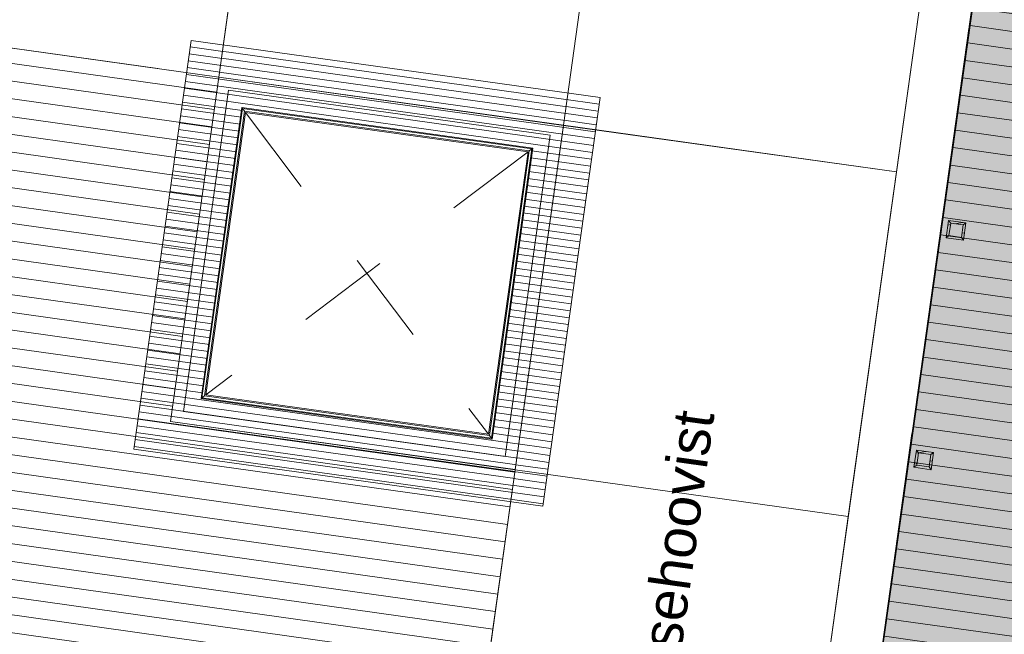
# Model space of a CAD drawing. Header units: millimetres. Extents: x 74467 to 235410, y -65 to 114857.
# Tile 164 of 256: x 113358 to 121847, y 78002 to 83304. Entities that reach past the tile are written whole.
import ezdxf

# ---------------------------------------------------------------- set-up
doc = ezdxf.new("R2010")
doc.units = ezdxf.units.MM
doc.header["$MEASUREMENT"] = 0
for name, pattern in [('Kriipsjoon', [3527.298, 2469.2356, -1058.0624]), ('VIKATKO', [1600, 800, -800]), ('Wipeout_Contour', [1000, 0, -1000])]:
    doc.linetypes.add(name, pattern=pattern)
for name, color, linetype in [('00 Kunstikonkursi LÜ jaoks asendi 2D', 7, 'Continuous'), ('00 Vaatetähis plaanil.AR', 7, 'Continuous'), ('1253 Terrassipostid.AR', 7, 'Continuous'), ('1253 Välisterrassid.AR', 7, 'Continuous')]:
    doc.layers.add(name, color=color, linetype=linetype)
doc.styles.add('GENERATED_STYLE_3', font='txt')
pattern_1 = [(10, (0, 0), (-15.628336, 88.632695), [])]

# ---------------------------------------------------------------- blocks, each defined once
blk = doc.blocks.new('Slab_2_1', base_point=(97924.2, 91486.6))
at = {"layer": '1253 Välisterrassid.AR', "linetype": 'Continuous', "lineweight": 13, "true_color": 0xcdcecd}
h = blk.add_hatch(dxfattribs=at)
h.set_pattern_fill('Põrandalaud_0001', color=254, style=0, pattern_type=2)
h.set_pattern_definition([(352, (109408.39, 80356.21), (21.1543, 150.5207), [])])
h.paths.add_polyline_path([(97924.2, 91486.6), (94848.5, 69601.6), (97576.7, 69218.2), (100269, 88374.9), (121846.9, 85342.4), (119898.5, 71478.6), (121636.4, 71234.4), (123968.3, 87826.3)])
at = {"layer": '1253 Välisterrassid.AR', "color": 7, "linetype": 'Continuous', "lineweight": 13, "flags": 128}
blk.add_lwpolyline([(97924.2, 91486.6), (123968.3, 87826.3), (121636.4, 71234.4), (119898.5, 71478.6), (121846.9, 85342.4), (100269, 88374.9), (97576.7, 69218.2), (94848.5, 69601.6)], close=True, dxfattribs=at)
blk = doc.blocks.new('Column_20_1', base_point=(121491, 81408.6))
at = {"layer": '1253 Terrassipostid.AR', "linetype": 'Continuous', "lineweight": 13, "true_color": 0x8c8d8c}
h = blk.add_hatch(dxfattribs=at)
h.set_pattern_fill('Puit_0001', color=252, style=0, pattern_type=2)
h.set_pattern_definition(pattern_1)
h.paths.add_polyline_path([(121367.6, 81572.4), (121346.7, 81423.8), (121370.4, 81441.7), (121385.5, 81548.7)])
h = blk.add_hatch(dxfattribs=at)
h.set_pattern_fill('Puit_0001', color=252, style=0, pattern_type=2)
h.set_pattern_definition(pattern_1)
h.paths.add_polyline_path([(121516.1, 81551.5), (121367.6, 81572.4), (121385.5, 81548.7), (121492.4, 81533.6)])
h = blk.add_hatch(dxfattribs=at)
h.set_pattern_fill('Puit_0001', color=252, style=0, pattern_type=2)
h.set_pattern_definition(pattern_1)
h.paths.add_polyline_path([(121495.2, 81403), (121516.1, 81551.5), (121492.4, 81533.6), (121477.4, 81426.7)])
h = blk.add_hatch(dxfattribs=at)
h.set_pattern_fill('Puit_0001', color=252, style=0, pattern_type=2)
h.set_pattern_definition(pattern_1)
h.paths.add_polyline_path([(121346.7, 81423.8), (121495.2, 81403), (121477.4, 81426.7), (121370.4, 81441.7)])
at = {"layer": '1253 Terrassipostid.AR', "color": 7, "linetype": 'Continuous', "lineweight": 13, "flags": 128}
for points in [[(121367.6, 81572.4), (121346.7, 81423.8)], [(121516.1, 81551.5), (121367.6, 81572.4)], [(121367.6, 81572.4), (121385.5, 81548.7)], [(121370.4, 81441.7), (121385.5, 81548.7)], [(121385.5, 81548.7), (121492.4, 81533.6)], [(121492.4, 81533.6), (121477.4, 81426.7)], [(121516.1, 81551.5), (121492.4, 81533.6)], [(121495.2, 81403), (121516.1, 81551.5)], [(121346.7, 81423.8), (121370.4, 81441.7)], [(121346.7, 81423.8), (121495.2, 81403)], [(121477.4, 81426.7), (121370.4, 81441.7)], [(121477.4, 81426.7), (121495.2, 81403)]]:
    blk.add_lwpolyline(points, dxfattribs=at)
blk = doc.blocks.new('Column_22_1', base_point=(121212.6, 79428.1))
at = {"layer": '1253 Terrassipostid.AR', "linetype": 'Continuous', "lineweight": 13, "true_color": 0x8c8d8c}
h = blk.add_hatch(dxfattribs=at)
h.set_pattern_fill('Puit_0001', color=252, style=0, pattern_type=2)
h.set_pattern_definition(pattern_1)
h.paths.add_polyline_path([(121089.2, 79591.8), (121068.4, 79443.3), (121092.1, 79461.2), (121107.1, 79568.1)])
h = blk.add_hatch(dxfattribs=at)
h.set_pattern_fill('Puit_0001', color=252, style=0, pattern_type=2)
h.set_pattern_definition(pattern_1)
h.paths.add_polyline_path([(121237.8, 79571), (121089.2, 79591.8), (121107.1, 79568.1), (121214.1, 79553.1)])
h = blk.add_hatch(dxfattribs=at)
h.set_pattern_fill('Puit_0001', color=252, style=0, pattern_type=2)
h.set_pattern_definition(pattern_1)
h.paths.add_polyline_path([(121216.9, 79422.4), (121237.8, 79571), (121214.1, 79553.1), (121199, 79446.2)])
h = blk.add_hatch(dxfattribs=at)
h.set_pattern_fill('Puit_0001', color=252, style=0, pattern_type=2)
h.set_pattern_definition(pattern_1)
h.paths.add_polyline_path([(121068.4, 79443.3), (121216.9, 79422.4), (121199, 79446.2), (121092.1, 79461.2)])
at = {"layer": '1253 Terrassipostid.AR', "color": 7, "linetype": 'Continuous', "lineweight": 13, "flags": 128}
for points in [[(121089.2, 79591.8), (121068.4, 79443.3)], [(121237.8, 79571), (121089.2, 79591.8)], [(121089.2, 79591.8), (121107.1, 79568.1)], [(121092.1, 79461.2), (121107.1, 79568.1)], [(121107.1, 79568.1), (121214.1, 79553.1)], [(121214.1, 79553.1), (121199, 79446.2)], [(121237.8, 79571), (121214.1, 79553.1)], [(121216.9, 79422.4), (121237.8, 79571)], [(121068.4, 79443.3), (121092.1, 79461.2)], [(121199, 79446.2), (121092.1, 79461.2)], [(121068.4, 79443.3), (121216.9, 79422.4)], [(121199, 79446.2), (121216.9, 79422.4)]]:
    blk.add_lwpolyline(points, dxfattribs=at)

msp = doc.modelspace()

# ---------------------------------------------------------------- block references
at = {"layer": '1253 Välisterrassid.AR', "color": 7, "linetype": 'Continuous', "lineweight": 13}
msp.add_blockref('Slab_2_1', (97924.2, 91486.6), dxfattribs=at)

# ---------------------------------------------------------------- next in the draw order: wipeouts: each hides what was drawn before it
at = {"color": 254, "linetype": 'Wipeout_Contour', "lineweight": 0, "ltscale": 1106957.325690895}
msp.add_wipeout([(86371.6, 105811.4), (85252, 103464.9), (118693.5, 103518.1), (139774.1, 103480.6), (139783.7, 82997), (142852.8, 81554), (142830.8, 105959.2)], dxfattribs=at).dxf.layer = '00 Kunstikonkursi LÜ jaoks asendi 2D'

# ---------------------------------------------------------------- next in the draw order: wipeouts: each hides what was drawn before it
at = {"color": 254, "linetype": 'Wipeout_Contour', "lineweight": 0, "ltscale": 975994.700803}
msp.add_wipeout([(114658.8, 79838.6), (115075.3, 82808.9), (112104.2, 83225.2), (111688.1, 80254.6), (111272.1, 77283.5), (117214.2, 76450.8), (117630.2, 79421.8)], dxfattribs=at).dxf.layer = '00 Kunstikonkursi LÜ jaoks asendi 2D'

# ---------------------------------------------------------------- next in the draw order: hatches: boundary and pattern name
at = {"layer": '00 Kunstikonkursi LÜ jaoks asendi 2D', "linetype": 'Continuous', "lineweight": 13, "true_color": 0xe1d3c2}
h = msp.add_hatch(dxfattribs=at)
h.set_pattern_fill('Põrandalaud_0001', color=254, style=0, pattern_type=2)
h.set_pattern_definition([(352, (0, 0), (21.15431, 150.52075), [])])
h.paths.add_polyline_path([(114658.8, 79838.6), (115075.3, 82808.9), (112104.2, 83225.2), (111688.1, 80254.6), (111272.1, 77283.5), (117214.2, 76450.8), (117630.2, 79421.8)])

# ---------------------------------------------------------------- next in the draw order: linework, layer by layer
at = {"layer": '00 Kunstikonkursi LÜ jaoks asendi 2D', "color": 63, "linetype": 'Continuous', "lineweight": 13, "true_color": 0xbcc992}
for p, q in [((115075.3, 82808.9), (112104.2, 83225.2)), ((114658.8, 79838.6), (115075.3, 82808.9)), ((117630.2, 79421.8), (114658.8, 79838.6)), ((117214.2, 76450.8), (117630.2, 79421.8))]:
    msp.add_line(p, q, dxfattribs=at)
at = {"layer": '00 Kunstikonkursi LÜ jaoks asendi 2D', "color": 7, "linetype": 'Continuous', "lineweight": 13, "flags": 128}
msp.add_lwpolyline([(114658.8, 79838.6), (115075.3, 82808.9), (112104.2, 83225.2), (111688.1, 80254.6), (111272.1, 77283.5), (117214.2, 76450.8), (117630.2, 79421.8)], close=True, dxfattribs=at)
msp.add_lwpolyline([(114658.8, 79838.6), (115075.3, 82808.9), (112104.2, 83225.2), (111688.1, 80254.6), (111272.1, 77283.5), (117214.2, 76450.8), (117630.2, 79421.8)], close=True, dxfattribs=at)
msp.add_lwpolyline([(114658.8, 79838.6), (115075.3, 82808.9), (112104.2, 83225.2), (111688.1, 80254.6), (111272.1, 77283.5), (117214.2, 76450.8), (117630.2, 79421.8)], close=True, dxfattribs=at)
msp.add_lwpolyline([(114658.8, 79838.6), (115075.3, 82808.9), (112104.2, 83225.2), (111688.1, 80254.6), (111272.1, 77283.5), (117214.2, 76450.8), (117630.2, 79421.8)], close=True, dxfattribs=at)

# ---------------------------------------------------------------- next in the draw order: wipeouts: each hides what was drawn before it
at = {"color": 254, "linetype": 'Wipeout_Contour', "lineweight": 0, "ltscale": 1079437.669537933}
msp.add_wipeout([(97704, 70132.8), (98144.5, 70071.1), (100635.8, 87858.8), (121333.8, 84960), (118963.7, 68037.1), (119411.7, 68027.3), (121836.4, 85338.7), (100257, 88361.1)], dxfattribs=at).dxf.layer = '00 Kunstikonkursi LÜ jaoks asendi 2D'

# ---------------------------------------------------------------- next in the draw order: linework, layer by layer
at = {"layer": '00 Kunstikonkursi LÜ jaoks asendi 2D', "color": 63, "linetype": 'Continuous', "lineweight": 13, "true_color": 0xbcc992}
for p, q in [((119411.7, 68027.3), (121836.4, 85338.7)), ((121333.8, 84960), (118963.7, 68037.1))]:
    msp.add_line(p, q, dxfattribs=at)
at = {"layer": '00 Kunstikonkursi LÜ jaoks asendi 2D', "color": 7, "linetype": 'Continuous', "lineweight": 13}
for p, q in [((114921.9, 80037.1), (114952.4, 80060.1)), ((114921.9, 80037.1), (114952.4, 80060.1)), ((114921.9, 80037.1), (114952.4, 80060.1)), ((114921.9, 80037.1), (114952.4, 80060.1)), ((114952.4, 80060.1), (114921.9, 80037.1)), ((114952.4, 80060.1), (114921.9, 80037.1)), ((114952.4, 80060.1), (114921.9, 80037.1)), ((114952.4, 80060.1), (114921.9, 80037.1)), ((117408.2, 79716.2), (114952.4, 80060.1)), ((117408.2, 79716.2), (114952.4, 80060.1)), ((117408.2, 79716.2), (114952.4, 80060.1)), ((117408.2, 79716.2), (114952.4, 80060.1)), ((114921.9, 80037.1), (117431.1, 79685.7)), ((114921.9, 80037.1), (117431.1, 79685.7)), ((114921.9, 80037.1), (117431.1, 79685.7)), ((114921.9, 80037.1), (117431.1, 79685.7)), ((117431.1, 79685.7), (117408.2, 79716.2)), ((117431.1, 79685.7), (117408.2, 79716.2)), ((117431.1, 79685.7), (117408.2, 79716.2)), ((117431.1, 79685.7), (117408.2, 79716.2)), ((117408.2, 79716.2), (117431.1, 79685.7)), ((117408.2, 79716.2), (117431.1, 79685.7)), ((117408.2, 79716.2), (117431.1, 79685.7)), ((117408.2, 79716.2), (117431.1, 79685.7))]:
    msp.add_line(p, q, dxfattribs=at)
at = {"layer": '00 Kunstikonkursi LÜ jaoks asendi 2D', "color": 7, "linetype": 'Continuous', "lineweight": 13, "flags": 128}
msp.add_lwpolyline([(114952.4, 80060.1), (114921.9, 80037.1), (117431.1, 79685.7), (117408.2, 79716.2)], close=True, dxfattribs=at)

# ---------------------------------------------------------------- next in the draw order: block references
at = {"layer": '1253 Terrassipostid.AR', "color": 7, "lineweight": 15}
for name, p in [('Column_20_1', (121491, 81408.6)), ('Column_22_1', (121212.6, 79428.1))]:
    msp.add_blockref(name, p, dxfattribs=at)

# ---------------------------------------------------------------- next in the draw order: wipeouts: each hides what was drawn before it
at = {"color": 254, "linetype": 'Wipeout_Contour', "lineweight": 0, "ltscale": 568115.797514}
msp.add_wipeout([(120085.8, 76049.1), (120501.9, 79020), (117630.2, 79421.8), (117214.2, 76451.3)], dxfattribs=at).dxf.layer = '00 Kunstikonkursi LÜ jaoks asendi 2D'

# ---------------------------------------------------------------- next in the draw order: linework, layer by layer
at = {"layer": '00 Kunstikonkursi LÜ jaoks asendi 2D', "color": 63, "linetype": 'Continuous', "lineweight": 13, "true_color": 0xbcc992}
for p, q in [((117630.2, 79421.8), (117214.2, 76451.3)), ((120501.9, 79020), (117630.2, 79421.8)), ((120085.8, 76049.1), (120501.9, 79020))]:
    msp.add_line(p, q, dxfattribs=at)

# ---------------------------------------------------------------- next in the draw order: wipeouts: each hides what was drawn before it
at = {"color": 254, "linetype": 'Wipeout_Contour', "lineweight": 0, "ltscale": 576083.871326}
msp.add_wipeout([(120501.9, 79020.1), (120918, 81991), (118046.3, 82392.8), (117630.3, 79422.3)], dxfattribs=at).dxf.layer = '00 Kunstikonkursi LÜ jaoks asendi 2D'

# ---------------------------------------------------------------- next in the draw order: linework, layer by layer
at = {"layer": '00 Kunstikonkursi LÜ jaoks asendi 2D', "color": 63, "linetype": 'Continuous', "lineweight": 13, "true_color": 0xbcc992}
for p, q in [((118046.3, 82392.8), (117630.3, 79422.3)), ((120918, 81991), (118046.3, 82392.8)), ((120501.9, 79020.1), (120918, 81991)), ((117630.3, 79422.3), (120501.9, 79020.1))]:
    msp.add_line(p, q, dxfattribs=at)
at = {"layer": '00 Kunstikonkursi LÜ jaoks asendi 2D', "color": 7, "linetype": 'Continuous', "lineweight": 13}
for p, q in [((117431.1, 79685.7), (117782.6, 82195.2)), ((117431.1, 79685.7), (117782.6, 82195.2)), ((117431.1, 79685.7), (117782.6, 82195.2)), ((117431.1, 79685.7), (117782.6, 82195.2)), ((117782.6, 82195.2), (117752.1, 82172.2)), ((117782.6, 82195.2), (117752.1, 82172.2)), ((117782.6, 82195.2), (117752.1, 82172.2)), ((117782.6, 82195.2), (117752.1, 82172.2)), ((117752.2, 82172.2), (117782.7, 82195.2)), ((117752.2, 82172.2), (117782.7, 82195.2)), ((117752.2, 82172.2), (117782.7, 82195.2)), ((117752.2, 82172.2), (117782.7, 82195.2)), ((117752.1, 82172.2), (117408.2, 79716.2)), ((117752.1, 82172.2), (117408.2, 79716.2)), ((117752.1, 82172.2), (117408.2, 79716.2)), ((117752.1, 82172.2), (117408.2, 79716.2))]:
    msp.add_line(p, q, dxfattribs=at)
at = {"layer": '00 Kunstikonkursi LÜ jaoks asendi 2D', "color": 7, "linetype": 'VIKATKO', "lineweight": 13}
msp.add_line((117741, 82163.7), (114963.6, 80068.7), dxfattribs=at)
at = {"layer": '00 Kunstikonkursi LÜ jaoks asendi 2D', "color": 7, "linetype": 'Continuous', "lineweight": 13, "flags": 128}
msp.add_lwpolyline([(117782.6, 82195.2), (117752.1, 82172.2), (117408.2, 79716.2), (117431.1, 79685.7)], close=True, dxfattribs=at)
at = {"layer": '00 Kunstikonkursi LÜ jaoks asendi 2D', "color": 7, "linetype": 'Kriipsjoon', "lineweight": 13, "flags": 128}
msp.add_lwpolyline([(111272.1, 77283.5), (117214.5, 76451.2), (117630.2, 79421.8)], dxfattribs=at)

# ---------------------------------------------------------------- next in the draw order: texts
at = {"layer": '00 Vaatetähis plaanil.AR', "color": 7, "linetype": 'Continuous', "lineweight": 13, "insert": (118271.6, 74756.5), "char_height": 350, "attachment_point": 1, "rotation": 82, "style": 'GENERATED_STYLE_3'}
msp.add_mtext('\\A1;{\\pql;\\fArial|b0|i0|c0|p34;Läänevaade sisehoovist}', dxfattribs=at)

# ---------------------------------------------------------------- next in the draw order: wipeouts: each hides what was drawn before it
at = {"color": 254, "linetype": 'Wipeout_Contour', "lineweight": 0, "ltscale": 575607.353415}
msp.add_wipeout([(115491.4, 85779.9), (115075.3, 82808.9), (118046.3, 82392.8), (118462.5, 85363.8)], dxfattribs=at).dxf.layer = '00 Kunstikonkursi LÜ jaoks asendi 2D'

# ---------------------------------------------------------------- next in the draw order: linework, layer by layer
at = {"layer": '00 Kunstikonkursi LÜ jaoks asendi 2D', "color": 63, "linetype": 'Continuous', "lineweight": 13, "true_color": 0xbcc992}
for p, q in [((115491.4, 85779.9), (115075.3, 82808.9)), ((118046.3, 82392.8), (118462.5, 85363.8)), ((115075.3, 82808.9), (118046.3, 82392.8))]:
    msp.add_line(p, q, dxfattribs=at)
at = {"layer": '00 Kunstikonkursi LÜ jaoks asendi 2D', "color": 7, "linetype": 'Continuous', "lineweight": 13}
for p, q in [((115273.4, 82546.7), (114921.9, 80037.1)), ((115273.4, 82546.7), (114921.9, 80037.1)), ((115273.4, 82546.7), (114921.9, 80037.1)), ((115273.4, 82546.7), (114921.9, 80037.1)), ((114952.4, 80060.1), (115296.4, 82516.2)), ((114952.4, 80060.1), (115296.4, 82516.2)), ((114952.4, 80060.1), (115296.4, 82516.2)), ((114952.4, 80060.1), (115296.4, 82516.2)), ((115296.4, 82516.2), (115273.4, 82546.7)), ((115296.4, 82516.2), (115273.4, 82546.7)), ((115296.4, 82516.2), (115273.4, 82546.7)), ((115296.4, 82516.2), (115273.4, 82546.7)), ((115273.4, 82546.7), (115296.4, 82516.2)), ((117782.7, 82195.2), (115273.4, 82546.7)), ((115273.4, 82546.7), (115296.4, 82516.2)), ((117782.7, 82195.2), (115273.4, 82546.7)), ((117782.7, 82195.2), (115273.4, 82546.7)), ((117782.7, 82195.2), (115273.4, 82546.7)), ((115273.4, 82546.7), (115296.4, 82516.2)), ((115273.4, 82546.7), (115296.4, 82516.2)), ((115296.4, 82516.2), (117752.2, 82172.2)), ((115296.4, 82516.2), (117752.2, 82172.2)), ((115296.4, 82516.2), (117752.2, 82172.2)), ((115296.4, 82516.2), (117752.2, 82172.2))]:
    msp.add_line(p, q, dxfattribs=at)
at = {"layer": '00 Kunstikonkursi LÜ jaoks asendi 2D', "color": 7, "linetype": 'VIKATKO', "lineweight": 13}
msp.add_line((115304.8, 82504.9), (117399.8, 79727.5), dxfattribs=at)
at = {"layer": '00 Kunstikonkursi LÜ jaoks asendi 2D', "color": 7, "linetype": 'Continuous', "lineweight": 13, "flags": 128}
for points in [[(115491.4, 85779.9), (115075.3, 82808.9), (118046.3, 82392.8), (118462.5, 85363.8)], [(117932.8, 82308.7), (115159.9, 82696.8), (114771.7, 79923.8), (117544.7, 79535.6)], [(115273.4, 82546.7), (114921.9, 80037.1), (114952.4, 80060.1), (115296.4, 82516.2)], [(115279.2, 82538.8), (117774.9, 82189.3), (117425.3, 79693.7), (114929.7, 80043.2)], [(117774.9, 82189.3), (115279.2, 82538.8), (114929.7, 80043.2), (117425.3, 79693.7)], [(115273.4, 82546.7), (115296.4, 82516.2), (117752.2, 82172.2), (117782.7, 82195.2)], [(115304.8, 82504.9), (117741, 82163.7), (117399.8, 79727.5), (114963.6, 80068.7)]]:
    msp.add_lwpolyline(points, close=True, dxfattribs=at)

# ---------------------------------------------------------------- next in the draw order: wipeouts: each hides what was drawn before it
at = {"color": 254, "linetype": 'Wipeout_Contour', "lineweight": 0, "ltscale": 566998.347384}
msp.add_wipeout([(112520.4, 86196.5), (112104.3, 83225.5), (115075.3, 82809.4), (115491.5, 85780.4)], dxfattribs=at).dxf.layer = '00 Kunstikonkursi LÜ jaoks asendi 2D'
at = {"color": 254, "linetype": 'Wipeout_Contour', "lineweight": 0, "ltscale": 584189.233918}
msp.add_wipeout([(120918, 81991.1), (121334.1, 84962), (118462, 85363.9), (118046, 82393.3)], dxfattribs=at).dxf.layer = '00 Kunstikonkursi LÜ jaoks asendi 2D'

# ---------------------------------------------------------------- next in the draw order: hatches: boundary and pattern name
at = {"layer": '00 Kunstikonkursi LÜ jaoks asendi 2D', "linetype": 'Continuous', "lineweight": 0, "true_color": 0x161513}
msp.add_hatch(color=168, dxfattribs=at).paths.add_polyline_path([(78643.2, 56207.4), (97573.7, 69203.1), (100257, 88361.1), (121836.4, 85338.7), (119894.5, 71474), (121631.9, 71230), (123957.8, 87832), (97910.8, 91471.6), (94845.4, 69585.2), (80740.1, 71575.3)])
at = {"layer": '00 Kunstikonkursi LÜ jaoks asendi 2D', "linetype": 'Continuous', "lineweight": 13, "true_color": 0xe1d3c2}
h = msp.add_hatch(dxfattribs=at)
h.set_pattern_fill('Vineer_0001', color=254, style=0, pattern_type=2)
h.set_pattern_definition([(352.0271, (116064.804, 79624.58), (8.3223, 59.42), [])])
h.paths.add_polyline_path([(118362, 82632.2), (114836.4, 83126), (114342.6, 79600.4), (117868.2, 79106.6)])
h.paths.add_polyline_path([(115279.2, 82538.8), (117774.9, 82189.3), (117425.3, 79693.7), (114929.7, 80043.2)], flags=0)

# ---------------------------------------------------------------- next in the draw order: linework, layer by layer
at = {"layer": '00 Kunstikonkursi LÜ jaoks asendi 2D', "color": 63, "linetype": 'Continuous', "lineweight": 13, "true_color": 0xbcc992}
for p, q in [((115075.3, 82809.4), (115491.5, 85780.4)), ((118462, 85363.9), (118046, 82393.3)), ((120918, 81991.1), (121334.1, 84962)), ((112104.3, 83225.5), (115075.3, 82809.4)), ((118046, 82393.3), (120918, 81991.1))]:
    msp.add_line(p, q, dxfattribs=at)
at = {"layer": '00 Kunstikonkursi LÜ jaoks asendi 2D', "color": 7, "linetype": 'Kriipsjoon', "lineweight": 13}
msp.add_line((112104.2, 83225.2), (115075.3, 82808.9), dxfattribs=at)
at = {"layer": '00 Kunstikonkursi LÜ jaoks asendi 2D', "color": 7, "linetype": 'Kriipsjoon', "lineweight": 13, "flags": 128}
msp.add_lwpolyline([(97704, 70132.8), (100257, 88361.1), (121836.4, 85338.7), (119894.5, 71474), (121704.1, 71219.9)], dxfattribs=at)
at = {"layer": '00 Kunstikonkursi LÜ jaoks asendi 2D', "color": 7, "linetype": 'Continuous', "lineweight": 13, "flags": 128}
for points in [[(118362, 82632.2), (114836.4, 83126), (114342.6, 79600.4), (117868.2, 79106.6)], [(115074.7, 82809.7), (114658.8, 79838.6), (117629.9, 79422.7), (118045.7, 82393.8)]]:
    msp.add_lwpolyline(points, close=True, dxfattribs=at)

doc.saveas('drawing.dxf')
